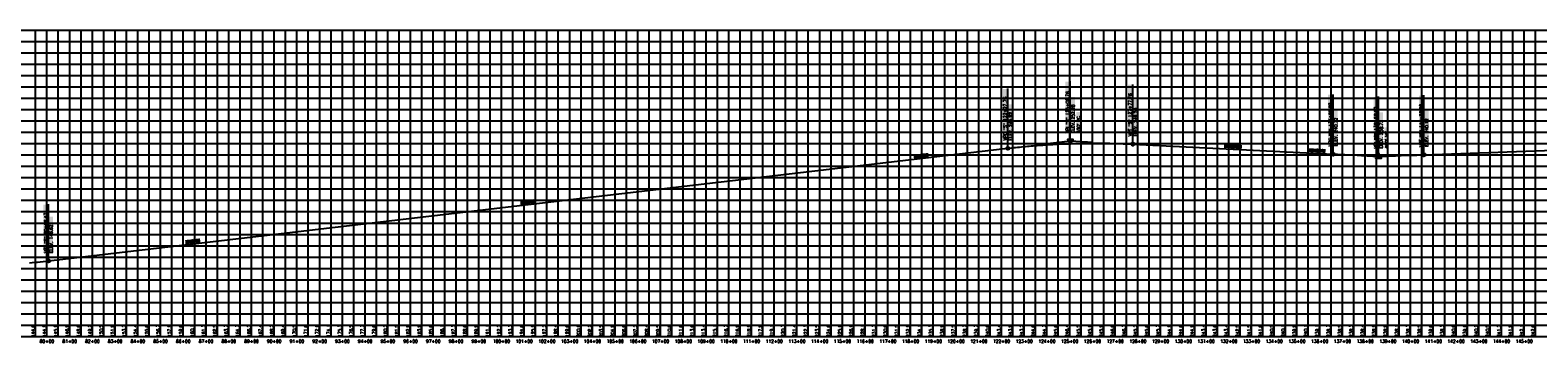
# Model space of a CAD drawing. Extents: x 114466 to 237039, y 16086 to 93345.
# Tile 6 of 81: x 145208 to 151842, y 25586 to 26965. Entities that reach past the tile are written whole.
import ezdxf
from ezdxf.enums import TextEntityAlignment as Align

# ---------------------------------------------------------------- set-up
doc = ezdxf.new("R2010")
doc.units = 0
doc.header["$LTSCALE"] = 50
doc.header["$MEASUREMENT"] = 0
doc.layers.get('0').update_dxf_attribs({"color": 1})
for name, color, linetype in [('STERL_SHIFT2-PBASE', 251, 'Continuous'), ('STERL_SHIFT2-PEGCT', 251, 'Continuous'), ('STERL_SHIFT2-PFGC', 6, 'Continuous'), ('sterl_shift2-PFGCT', 3, 'Continuous'), ('sterl_shift2-PFGCT-B', 3, 'Continuous'), ('STERL_SHIFT2-PGRID', 251, 'Continuous'), ('STERL_SHIFT2-PVGRID', 251, 'Continuous')]:
    doc.layers.add(name, color=color, linetype=linetype)
doc.styles.add('L140', font='ROMANSM.shx', dxfattribs={"height": 14})

# ---------------------------------------------------------------- blocks, each defined once
blk = doc.blocks.new('CRV_CIR')
at = {"color": 155, "const_width": 0.063, "flags": 128}
blk.add_lwpolyline([(-0.0315, 0, 1), (0.0315, 0, 1)], format="xyb", close=True, dxfattribs=at)
for radius in [0.07, 0.0187]:
    blk.add_circle((0, 0), radius)
blk = doc.blocks.new('crv_tri')
for points in [[(0.125, -0.072), (0, 0.144), (-0.125, -0.072)], [(-0.125, -0.072), (0.125, -0.072), (0, 0.144)]]:
    blk.add_hatch(color=155).paths.add_polyline_path(points)
for p, q in [((0, 0.144), (-0.125, -0.072)), ((0.125, -0.072), (0, 0.144)), ((-0.125, -0.072), (0.125, -0.072))]:
    blk.add_line(p, q)
at = {"flags": 128}
for points in [[(0, 0.144), (-0.125, -0.072), (0.125, -0.072)], [(-0.125, -0.072), (0.125, -0.072), (0, 0.144)]]:
    blk.add_lwpolyline(points, close=True, dxfattribs=at)
blk.add_circle((0, 0), 0.025)
blk.add_circle((0, 0), 0.025)
blk.add_circle((0, 0), 0.025)

msp = doc.modelspace()

# ---------------------------------------------------------------- linework, layer by layer
at = {"layer": 'STERL_SHIFT2-PBASE'}
for p, q in [((137615.98245, 25664.70566), (195633.78158, 25664.70566)), ((137615.98245, 25614.70566), (195633.78158, 25614.70566)), ((145231.57245, 25614.70566), (145231.57245, 25664.70566)), ((145281.57245, 25614.70566), (145281.57245, 25664.70566)), ((145331.57245, 25614.70566), (145331.57245, 25664.70566)), ((145381.57245, 25614.70566), (145381.57245, 25664.70566)), ((145431.57245, 25614.70566), (145431.57245, 25664.70566)), ((145481.57245, 25614.70566), (145481.57245, 25664.70566)), ((145531.57245, 25614.70566), (145531.57245, 25664.70566)), ((145581.57245, 25614.70566), (145581.57245, 25664.70566)), ((145631.57245, 25614.70566), (145631.57245, 25664.70566)), ((145681.57245, 25614.70566), (145681.57245, 25664.70566)), ((145731.57245, 25614.70566), (145731.57245, 25664.70566)), ((145781.57245, 25614.70566), (145781.57245, 25664.70566)), ((145831.57245, 25614.70566), (145831.57245, 25664.70566)), ((145881.57245, 25614.70566), (145881.57245, 25664.70566)), ((145931.57245, 25614.70566), (145931.57245, 25664.70566)), ((145981.57245, 25614.70566), (145981.57245, 25664.70566)), ((146031.57245, 25614.70566), (146031.57245, 25664.70566)), ((146081.57245, 25614.70566), (146081.57245, 25664.70566)), ((146131.57245, 25614.70566), (146131.57245, 25664.70566)), ((146181.57245, 25614.70566), (146181.57245, 25664.70566)), ((146231.57245, 25614.70566), (146231.57245, 25664.70566)), ((146281.57245, 25614.70566), (146281.57245, 25664.70566)), ((146331.57245, 25614.70566), (146331.57245, 25664.70566)), ((146381.57245, 25614.70566), (146381.57245, 25664.70566)), ((146431.57245, 25614.70566), (146431.57245, 25664.70566)), ((146481.57245, 25614.70566), (146481.57245, 25664.70566)), ((146531.57245, 25614.70566), (146531.57245, 25664.70566)), ((146581.57245, 25614.70566), (146581.57245, 25664.70566)), ((146631.57245, 25614.70566), (146631.57245, 25664.70566)), ((146681.57245, 25614.70566), (146681.57245, 25664.70566)), ((146731.57245, 25614.70566), (146731.57245, 25664.70566)), ((146781.57245, 25614.70566), (146781.57245, 25664.70566)), ((146831.57245, 25614.70566), (146831.57245, 25664.70566)), ((146881.57245, 25614.70566), (146881.57245, 25664.70566)), ((146931.57245, 25614.70566), (146931.57245, 25664.70566)), ((146981.57245, 25614.70566), (146981.57245, 25664.70566)), ((147031.57245, 25614.70566), (147031.57245, 25664.70566)), ((147081.57245, 25614.70566), (147081.57245, 25664.70566)), ((147131.57245, 25614.70566), (147131.57245, 25664.70566)), ((147181.57245, 25614.70566), (147181.57245, 25664.70566)), ((147231.57245, 25614.70566), (147231.57245, 25664.70566)), ((147281.57245, 25614.70566), (147281.57245, 25664.70566)), ((147331.57245, 25614.70566), (147331.57245, 25664.70566)), ((147381.57245, 25614.70566), (147381.57245, 25664.70566)), ((147431.57245, 25614.70566), (147431.57245, 25664.70566)), ((147481.57245, 25614.70566), (147481.57245, 25664.70566)), ((147531.57245, 25614.70566), (147531.57245, 25664.70566)), ((147581.57245, 25614.70566), (147581.57245, 25664.70566)), ((147631.57245, 25614.70566), (147631.57245, 25664.70566)), ((147681.57245, 25614.70566), (147681.57245, 25664.70566)), ((147731.57245, 25614.70566), (147731.57245, 25664.70566)), ((147781.57245, 25614.70566), (147781.57245, 25664.70566)), ((147831.57245, 25614.70566), (147831.57245, 25664.70566)), ((147881.57245, 25614.70566), (147881.57245, 25664.70566)), ((147931.57245, 25614.70566), (147931.57245, 25664.70566)), ((147981.57245, 25614.70566), (147981.57245, 25664.70566)), ((148031.57245, 25614.70566), (148031.57245, 25664.70566)), ((148081.57245, 25614.70566), (148081.57245, 25664.70566)), ((148131.57245, 25614.70566), (148131.57245, 25664.70566)), ((148181.57245, 25614.70566), (148181.57245, 25664.70566)), ((148231.57245, 25614.70566), (148231.57245, 25664.70566)), ((148281.57245, 25614.70566), (148281.57245, 25664.70566)), ((148331.57245, 25614.70566), (148331.57245, 25664.70566)), ((148381.57245, 25614.70566), (148381.57245, 25664.70566)), ((148431.57245, 25614.70566), (148431.57245, 25664.70566)), ((148481.57245, 25614.70566), (148481.57245, 25664.70566)), ((148531.57245, 25614.70566), (148531.57245, 25664.70566)), ((148581.57245, 25614.70566), (148581.57245, 25664.70566)), ((148631.57245, 25614.70566), (148631.57245, 25664.70566)), ((148681.57245, 25614.70566), (148681.57245, 25664.70566)), ((148731.57245, 25614.70566), (148731.57245, 25664.70566)), ((148781.57245, 25614.70566), (148781.57245, 25664.70566)), ((148831.57245, 25614.70566), (148831.57245, 25664.70566)), ((148881.57245, 25614.70566), (148881.57245, 25664.70566)), ((148931.57245, 25614.70566), (148931.57245, 25664.70566)), ((148981.57245, 25614.70566), (148981.57245, 25664.70566)), ((149031.57245, 25614.70566), (149031.57245, 25664.70566)), ((149081.57245, 25614.70566), (149081.57245, 25664.70566)), ((149131.57245, 25614.70566), (149131.57245, 25664.70566)), ((149181.57245, 25614.70566), (149181.57245, 25664.70566)), ((149231.57245, 25614.70566), (149231.57245, 25664.70566)), ((149281.57245, 25614.70566), (149281.57245, 25664.70566)), ((149331.57245, 25614.70566), (149331.57245, 25664.70566)), ((149381.57245, 25614.70566), (149381.57245, 25664.70566)), ((149431.57245, 25614.70566), (149431.57245, 25664.70566)), ((149481.57245, 25614.70566), (149481.57245, 25664.70566)), ((149531.57245, 25614.70566), (149531.57245, 25664.70566)), ((149581.57245, 25614.70566), (149581.57245, 25664.70566)), ((149631.57245, 25614.70566), (149631.57245, 25664.70566)), ((149681.57245, 25614.70566), (149681.57245, 25664.70566)), ((149731.57245, 25614.70566), (149731.57245, 25664.70566)), ((149781.57245, 25614.70566), (149781.57245, 25664.70566)), ((149831.57245, 25614.70566), (149831.57245, 25664.70566)), ((149881.57245, 25614.70566), (149881.57245, 25664.70566)), ((149931.57245, 25614.70566), (149931.57245, 25664.70566)), ((149981.57245, 25614.70566), (149981.57245, 25664.70566)), ((150031.57245, 25614.70566), (150031.57245, 25664.70566)), ((150081.57245, 25614.70566), (150081.57245, 25664.70566)), ((150131.57245, 25614.70566), (150131.57245, 25664.70566)), ((150181.57245, 25614.70566), (150181.57245, 25664.70566)), ((150231.57245, 25614.70566), (150231.57245, 25664.70566)), ((150281.57245, 25614.70566), (150281.57245, 25664.70566)), ((150331.57245, 25614.70566), (150331.57245, 25664.70566)), ((150381.57245, 25614.70566), (150381.57245, 25664.70566)), ((150431.57245, 25614.70566), (150431.57245, 25664.70566)), ((150481.57245, 25614.70566), (150481.57245, 25664.70566)), ((150531.57245, 25614.70566), (150531.57245, 25664.70566)), ((150581.57245, 25614.70566), (150581.57245, 25664.70566)), ((150631.57245, 25614.70566), (150631.57245, 25664.70566)), ((150681.57245, 25614.70566), (150681.57245, 25664.70566)), ((150731.57245, 25614.70566), (150731.57245, 25664.70566)), ((150781.57245, 25614.70566), (150781.57245, 25664.70566)), ((150831.57245, 25614.70566), (150831.57245, 25664.70566)), ((150881.57245, 25614.70566), (150881.57245, 25664.70566)), ((150931.57245, 25614.70566), (150931.57245, 25664.70566)), ((150981.57245, 25614.70566), (150981.57245, 25664.70566)), ((151031.57245, 25614.70566), (151031.57245, 25664.70566)), ((151081.57245, 25614.70566), (151081.57245, 25664.70566)), ((151131.57245, 25614.70566), (151131.57245, 25664.70566)), ((151181.57245, 25614.70566), (151181.57245, 25664.70566)), ((151231.57245, 25614.70566), (151231.57245, 25664.70566)), ((151281.57245, 25614.70566), (151281.57245, 25664.70566)), ((151331.57245, 25614.70566), (151331.57245, 25664.70566)), ((151381.57245, 25614.70566), (151381.57245, 25664.70566)), ((151431.57245, 25614.70566), (151431.57245, 25664.70566)), ((151481.57245, 25614.70566), (151481.57245, 25664.70566)), ((151531.57245, 25614.70566), (151531.57245, 25664.70566)), ((151581.57245, 25614.70566), (151581.57245, 25664.70566)), ((151631.57245, 25614.70566), (151631.57245, 25664.70566)), ((151681.57245, 25614.70566), (151681.57245, 25664.70566)), ((151731.57245, 25614.70566), (151731.57245, 25664.70566)), ((151781.57245, 25614.70566), (151781.57245, 25664.70566)), ((151831.57245, 25614.70566), (151831.57245, 25664.70566))]:
    msp.add_line(p, q, dxfattribs=at)
at = {"layer": 'STERL_SHIFT2-PFGC'}
for p, q in [((145288.04197, 25947.81493), (149509.33536, 26443.8169)), ((150059.33536, 26462.3794), (150940.39598, 26418.32637)), ((151340.39598, 26415.32637), (152457.19122, 26454.4142))]:
    msp.add_line(p, q, dxfattribs=at)
for points in [[(149509.33536, 26443.8169), (149517.92911, 26444.81542), (149526.52286, 26445.79145), (149535.11661, 26446.74498), (149543.71036, 26447.67603), (149552.30411, 26448.58458), (149560.89786, 26449.47065), (149569.49161, 26450.33422), (149578.08536, 26451.1753), (149586.67911, 26451.99389), (149595.27286, 26452.78998), (149603.86661, 26453.56359), (149612.46036, 26454.3147), (149621.05411, 26455.04332), (149629.64786, 26455.74946), (149638.24161, 26456.4331), (149646.83536, 26457.09424), (149655.42911, 26457.7329), (149664.02286, 26458.34906), (149672.61661, 26458.94274), (149681.21036, 26459.51392), (149689.80411, 26460.06261), (149698.39786, 26460.58881), (149706.99161, 26461.09252), (149715.58536, 26461.57374), (149724.17911, 26462.03246), (149732.77286, 26462.46869), (149741.36661, 26462.88244), (149749.96036, 26463.27369), (149758.55411, 26463.64245), (149767.14786, 26463.98871), (149775.74161, 26464.31249), (149784.33536, 26464.61377), (149792.92911, 26464.89257), (149801.52286, 26465.14887), (149810.11661, 26465.38268), (149818.71036, 26465.594), (149827.30411, 26465.78283), (149835.89786, 26465.94916), (149844.49161, 26466.09301), (149853.08536, 26466.21436), (149861.67911, 26466.31322), (149870.27286, 26466.38959), (149878.86661, 26466.44347), (149887.46036, 26466.47486), (149896.05411, 26466.48375), (149904.64786, 26466.47016), (149913.24161, 26466.43407), (149921.83536, 26466.37549), (149930.42911, 26466.29442), (149939.02286, 26466.19086), (149947.61661, 26466.06481), (149956.21036, 26465.91626), (149964.80411, 26465.74523), (149973.39786, 26465.5517), (149981.99161, 26465.33568), (149990.58536, 26465.09717), (149999.17911, 26464.83617), (150007.77286, 26464.55268), (150016.36661, 26464.24669), (150024.96036, 26463.91822), (150033.55411, 26463.56725), (150042.14786, 26463.19379), (150050.74161, 26462.79784), (150059.33536, 26462.3794)], [(150940.39598, 26418.32637), (150946.64598, 26418.01802), (150952.89598, 26417.71797), (150959.14598, 26417.42622), (150965.39598, 26417.14277), (150971.64598, 26416.86763), (150977.89598, 26416.60078), (150984.14598, 26416.34224), (150990.39598, 26416.09199), (150996.64598, 26415.85005), (151002.89598, 26415.61641), (151009.14598, 26415.39107), (151015.39598, 26415.17402), (151021.64598, 26414.96528), (151027.89598, 26414.76485), (151034.14598, 26414.57271), (151040.39598, 26414.38887), (151046.64598, 26414.21333), (151052.89598, 26414.0461), (151059.14598, 26413.88716), (151065.39598, 26413.73652), (151071.64598, 26413.59419), (151077.89598, 26413.46016), (151084.14598, 26413.33443), (151090.39598, 26413.21699), (151096.64598, 26413.10786), (151102.89598, 26413.00703), (151109.14598, 26412.9145), (151115.39598, 26412.83027), (151121.64598, 26412.75435), (151127.89598, 26412.68672), (151134.14598, 26412.62739), (151140.39598, 26412.57637), (151146.64598, 26412.53364), (151152.89598, 26412.49922), (151159.14598, 26412.4731), (151165.39598, 26412.45527), (151171.64598, 26412.44575), (151177.89598, 26412.44453), (151184.14598, 26412.45161), (151190.39598, 26412.46699), (151196.64598, 26412.49068), (151202.89598, 26412.52266), (151209.14598, 26412.56294), (151215.39598, 26412.61152), (151221.64598, 26412.66841), (151227.89598, 26412.7336), (151234.14598, 26412.80708), (151240.39598, 26412.88887), (151246.64598, 26412.97896), (151252.89598, 26413.07735), (151259.14598, 26413.18403), (151265.39598, 26413.29902), (151271.64598, 26413.42232), (151277.89598, 26413.55391), (151284.14598, 26413.6938), (151290.39598, 26413.84199), (151296.64598, 26413.99849), (151302.89598, 26414.16328), (151309.14598, 26414.33638), (151315.39598, 26414.51777), (151321.64598, 26414.70747), (151327.89598, 26414.90547), (151334.14598, 26415.11177), (151340.39598, 26415.32637)], [(145204.91697, 25939.30922), (145216.79197, 25940.36986), (145228.66697, 25941.48198), (145240.54197, 25942.64559), (145252.41697, 25943.86069), (145264.29197, 25945.12728), (145276.16697, 25946.44536), (145288.04197, 25947.81493)]]:
    msp.add_lwpolyline(points, dxfattribs=at)
at = {"layer": 'sterl_shift2-PFGCT'}
for p, q in [((149784.33536, 26476.1294), (149784.33536, 26739.29607)), ((149509.33536, 26443.8169), (149509.33536, 26706.98357)), ((150059.33536, 26462.3794), (150059.33536, 26725.54607)), ((150940.39598, 26418.32637), (150940.39598, 26681.49304)), ((151140.39598, 26408.32637), (151140.39598, 26671.49304)), ((151340.39598, 26415.32637), (151340.39598, 26678.49304)), ((145288.04197, 25947.81493), (145288.04197, 26197.64826))]:
    msp.add_line(p, q, dxfattribs=at)
at = {"layer": 'sterl_shift2-PFGCT', "color": 155}
for points in [[(149780.86869, 26511.59607), (149762.46869, 26511.59607), (149780.86869, 26737.3294), (149762.46869, 26737.3294)], [(149505.86869, 26479.28357), (149487.46869, 26479.28357), (149505.86869, 26705.0169), (149487.46869, 26705.0169)], [(149804.73536, 26511.7294), (149787.93536, 26511.7294), (149804.73536, 26670.5294), (149787.93536, 26670.5294)], [(150055.86869, 26497.84607), (150037.46869, 26497.84607), (150055.86869, 26723.5794), (150037.46869, 26723.5794)], [(150936.92931, 26453.79304), (150918.52931, 26453.79304), (150936.92931, 26679.52637), (150918.52931, 26679.52637)], [(151136.92931, 26443.79304), (151118.52931, 26443.79304), (151136.92931, 26669.52637), (151118.52931, 26669.52637)], [(151336.92931, 26450.79304), (151318.52931, 26450.79304), (151336.92931, 26676.52637), (151318.52931, 26676.52637)], [(149529.73536, 26479.4169), (149512.93536, 26479.4169), (149529.73536, 26638.2169), (149512.93536, 26638.2169)], [(149828.86869, 26511.59607), (149810.46869, 26511.59607), (149828.86869, 26603.99607), (149810.46869, 26603.99607)], [(150079.73536, 26497.9794), (150062.93536, 26497.9794), (150079.73536, 26656.7794), (150062.93536, 26656.7794)], [(150960.79598, 26453.92637), (150943.99598, 26453.92637), (150960.79598, 26612.72637), (150943.99598, 26612.72637)], [(151160.79598, 26443.92637), (151143.99598, 26443.92637), (151160.79598, 26602.72637), (151143.99598, 26602.72637)], [(151360.79598, 26450.92637), (151343.99598, 26450.92637), (151360.79598, 26609.72637), (151343.99598, 26609.72637)], [(151184.92931, 26443.79304), (151166.52931, 26443.79304), (151184.92931, 26536.19304), (151166.52931, 26536.19304)], [(149096.03925, 26398.88026), (149094.07918, 26415.56553), (149161.72094, 26406.59608), (149159.76087, 26423.28135)], [(150460.36173, 26445.93554), (150461.20193, 26462.71452), (150539.72895, 26441.96126), (150540.56915, 26458.74024)], [(150827.51286, 26427.57798), (150828.35306, 26444.35696), (150906.88008, 26423.6037), (150907.72028, 26440.38268)], [(147365.42767, 26195.5334), (147363.46761, 26212.21867), (147431.10936, 26203.24922), (147429.14929, 26219.93449)], [(145284.5753, 25983.28159), (145266.1753, 25983.28159), (145284.5753, 26195.68159), (145266.1753, 26195.68159)], [(145308.44197, 25983.41493), (145291.64197, 25983.41493), (145308.44197, 26142.21493), (145291.64197, 26142.21493)], [(145891.18082, 26022.30939), (145889.22075, 26038.99466), (145956.86251, 26030.02522), (145954.90244, 26046.71049)], [(145891.18082, 26022.30939), (145889.22075, 26038.99466), (145956.86251, 26030.02522), (145954.90244, 26046.71049)]]:
    msp.add_solid(points, dxfattribs=at)
at = {"layer": 'sterl_shift2-PFGCT-B'}
for p, q in [((149685.01861, 26464.45968), (149784.33536, 26476.1294)), ((149784.33536, 26476.1294), (149884.2106, 26471.13564)), ((151065.48955, 26412.07169), (151140.39598, 26408.32637)), ((151140.39598, 26408.32637), (151215.35008, 26410.94976))]:
    msp.add_line(p, q, dxfattribs=at)
at = {"layer": 'STERL_SHIFT2-PGRID'}
for p, q in [((137615.98245, 26964.70566), (195633.78158, 26964.70566)), ((145231.57245, 25664.70566), (145231.57245, 26964.70566)), ((145281.57245, 25664.70566), (145281.57245, 26964.70566)), ((145331.57245, 25664.70566), (145331.57245, 26964.70566)), ((145381.57245, 25664.70566), (145381.57245, 26964.70566)), ((145431.57245, 25664.70566), (145431.57245, 26964.70566)), ((145481.57245, 25664.70566), (145481.57245, 26964.70566)), ((145531.57245, 25664.70566), (145531.57245, 26964.70566)), ((145581.57245, 25664.70566), (145581.57245, 26964.70566)), ((145631.57245, 25664.70566), (145631.57245, 26964.70566)), ((145681.57245, 25664.70566), (145681.57245, 26964.70566)), ((145731.57245, 25664.70566), (145731.57245, 26964.70566)), ((145781.57245, 25664.70566), (145781.57245, 26964.70566)), ((145831.57245, 25664.70566), (145831.57245, 26964.70566)), ((145881.57245, 25664.70566), (145881.57245, 26964.70566)), ((145931.57245, 25664.70566), (145931.57245, 26964.70566)), ((145981.57245, 25664.70566), (145981.57245, 26964.70566)), ((146031.57245, 25664.70566), (146031.57245, 26964.70566)), ((146081.57245, 25664.70566), (146081.57245, 26964.70566)), ((146131.57245, 25664.70566), (146131.57245, 26964.70566)), ((146181.57245, 25664.70566), (146181.57245, 26964.70566)), ((146231.57245, 25664.70566), (146231.57245, 26964.70566)), ((146281.57245, 25664.70566), (146281.57245, 26964.70566)), ((146331.57245, 25664.70566), (146331.57245, 26964.70566)), ((146381.57245, 25664.70566), (146381.57245, 26964.70566)), ((146431.57245, 25664.70566), (146431.57245, 26964.70566)), ((146481.57245, 25664.70566), (146481.57245, 26964.70566)), ((146531.57245, 25664.70566), (146531.57245, 26964.70566)), ((146581.57245, 25664.70566), (146581.57245, 26964.70566)), ((146631.57245, 25664.70566), (146631.57245, 26964.70566)), ((146681.57245, 25664.70566), (146681.57245, 26964.70566)), ((146731.57245, 25664.70566), (146731.57245, 26964.70566)), ((146781.57245, 25664.70566), (146781.57245, 26964.70566)), ((146831.57245, 25664.70566), (146831.57245, 26964.70566)), ((146881.57245, 25664.70566), (146881.57245, 26964.70566)), ((146931.57245, 25664.70566), (146931.57245, 26964.70566)), ((146981.57245, 25664.70566), (146981.57245, 26964.70566)), ((147031.57245, 25664.70566), (147031.57245, 26964.70566)), ((147081.57245, 25664.70566), (147081.57245, 26964.70566)), ((147131.57245, 25664.70566), (147131.57245, 26964.70566)), ((147181.57245, 25664.70566), (147181.57245, 26964.70566)), ((147231.57245, 25664.70566), (147231.57245, 26964.70566)), ((147281.57245, 25664.70566), (147281.57245, 26964.70566)), ((147331.57245, 25664.70566), (147331.57245, 26964.70566)), ((147381.57245, 25664.70566), (147381.57245, 26964.70566)), ((147431.57245, 25664.70566), (147431.57245, 26964.70566)), ((147481.57245, 25664.70566), (147481.57245, 26964.70566)), ((147531.57245, 25664.70566), (147531.57245, 26964.70566)), ((147581.57245, 25664.70566), (147581.57245, 26964.70566)), ((147631.57245, 25664.70566), (147631.57245, 26964.70566)), ((147681.57245, 25664.70566), (147681.57245, 26964.70566)), ((147731.57245, 25664.70566), (147731.57245, 26964.70566)), ((147781.57245, 25664.70566), (147781.57245, 26964.70566)), ((147831.57245, 25664.70566), (147831.57245, 26964.70566)), ((147881.57245, 25664.70566), (147881.57245, 26964.70566)), ((147931.57245, 25664.70566), (147931.57245, 26964.70566)), ((147981.57245, 25664.70566), (147981.57245, 26964.70566)), ((148031.57245, 25664.70566), (148031.57245, 26964.70566)), ((148081.57245, 25664.70566), (148081.57245, 26964.70566)), ((148131.57245, 25664.70566), (148131.57245, 26964.70566)), ((148181.57245, 25664.70566), (148181.57245, 26964.70566)), ((148231.57245, 25664.70566), (148231.57245, 26964.70566)), ((148281.57245, 25664.70566), (148281.57245, 26964.70566)), ((148331.57245, 25664.70566), (148331.57245, 26964.70566)), ((148381.57245, 25664.70566), (148381.57245, 26964.70566)), ((148431.57245, 25664.70566), (148431.57245, 26964.70566)), ((148481.57245, 25664.70566), (148481.57245, 26964.70566)), ((148531.57245, 25664.70566), (148531.57245, 26964.70566)), ((148581.57245, 25664.70566), (148581.57245, 26964.70566)), ((148631.57245, 25664.70566), (148631.57245, 26964.70566)), ((148681.57245, 25664.70566), (148681.57245, 26964.70566)), ((148731.57245, 25664.70566), (148731.57245, 26964.70566)), ((148781.57245, 25664.70566), (148781.57245, 26964.70566)), ((148831.57245, 25664.70566), (148831.57245, 26964.70566)), ((148881.57245, 25664.70566), (148881.57245, 26964.70566)), ((148931.57245, 25664.70566), (148931.57245, 26964.70566)), ((148981.57245, 25664.70566), (148981.57245, 26964.70566)), ((149031.57245, 25664.70566), (149031.57245, 26964.70566)), ((149081.57245, 25664.70566), (149081.57245, 26964.70566)), ((149131.57245, 25664.70566), (149131.57245, 26964.70566)), ((149181.57245, 25664.70566), (149181.57245, 26964.70566)), ((149231.57245, 25664.70566), (149231.57245, 26964.70566)), ((149281.57245, 25664.70566), (149281.57245, 26964.70566)), ((149331.57245, 25664.70566), (149331.57245, 26964.70566)), ((149381.57245, 25664.70566), (149381.57245, 26964.70566)), ((149431.57245, 25664.70566), (149431.57245, 26964.70566)), ((149481.57245, 25664.70566), (149481.57245, 26964.70566)), ((149531.57245, 25664.70566), (149531.57245, 26964.70566)), ((149581.57245, 25664.70566), (149581.57245, 26964.70566)), ((149631.57245, 25664.70566), (149631.57245, 26964.70566)), ((149681.57245, 25664.70566), (149681.57245, 26964.70566)), ((149731.57245, 25664.70566), (149731.57245, 26964.70566)), ((149781.57245, 25664.70566), (149781.57245, 26964.70566)), ((149831.57245, 25664.70566), (149831.57245, 26964.70566)), ((149881.57245, 25664.70566), (149881.57245, 26964.70566)), ((149931.57245, 25664.70566), (149931.57245, 26964.70566)), ((149981.57245, 25664.70566), (149981.57245, 26964.70566)), ((150031.57245, 25664.70566), (150031.57245, 26964.70566)), ((150081.57245, 25664.70566), (150081.57245, 26964.70566)), ((150131.57245, 25664.70566), (150131.57245, 26964.70566)), ((150181.57245, 25664.70566), (150181.57245, 26964.70566)), ((150231.57245, 25664.70566), (150231.57245, 26964.70566)), ((150281.57245, 25664.70566), (150281.57245, 26964.70566)), ((150331.57245, 25664.70566), (150331.57245, 26964.70566)), ((150381.57245, 25664.70566), (150381.57245, 26964.70566)), ((150431.57245, 25664.70566), (150431.57245, 26964.70566)), ((150481.57245, 25664.70566), (150481.57245, 26964.70566)), ((150531.57245, 25664.70566), (150531.57245, 26964.70566)), ((150581.57245, 25664.70566), (150581.57245, 26964.70566)), ((150631.57245, 25664.70566), (150631.57245, 26964.70566)), ((150681.57245, 25664.70566), (150681.57245, 26964.70566)), ((150731.57245, 25664.70566), (150731.57245, 26964.70566)), ((150781.57245, 25664.70566), (150781.57245, 26964.70566)), ((150831.57245, 25664.70566), (150831.57245, 26964.70566)), ((150881.57245, 25664.70566), (150881.57245, 26964.70566)), ((150931.57245, 25664.70566), (150931.57245, 26964.70566)), ((150981.57245, 25664.70566), (150981.57245, 26964.70566)), ((151031.57245, 25664.70566), (151031.57245, 26964.70566)), ((151081.57245, 25664.70566), (151081.57245, 26964.70566)), ((151131.57245, 25664.70566), (151131.57245, 26964.70566)), ((151181.57245, 25664.70566), (151181.57245, 26964.70566)), ((151231.57245, 25664.70566), (151231.57245, 26964.70566)), ((151281.57245, 25664.70566), (151281.57245, 26964.70566)), ((151331.57245, 25664.70566), (151331.57245, 26964.70566)), ((151381.57245, 25664.70566), (151381.57245, 26964.70566)), ((151431.57245, 25664.70566), (151431.57245, 26964.70566)), ((151481.57245, 25664.70566), (151481.57245, 26964.70566)), ((151531.57245, 25664.70566), (151531.57245, 26964.70566)), ((151581.57245, 25664.70566), (151581.57245, 26964.70566)), ((151631.57245, 25664.70566), (151631.57245, 26964.70566)), ((151681.57245, 25664.70566), (151681.57245, 26964.70566)), ((151731.57245, 25664.70566), (151731.57245, 26964.70566)), ((151781.57245, 25664.70566), (151781.57245, 26964.70566)), ((151831.57245, 25664.70566), (151831.57245, 26964.70566)), ((137615.98245, 26914.70566), (195633.78158, 26914.70566)), ((137615.98245, 26864.70566), (195633.78158, 26864.70566)), ((137615.98245, 26814.70566), (195633.78158, 26814.70566)), ((137615.98245, 26764.70566), (195633.78158, 26764.70566)), ((137615.98245, 26714.70566), (195633.78158, 26714.70566)), ((137615.98245, 26664.70566), (195633.78158, 26664.70566)), ((137615.98245, 26614.70566), (195633.78158, 26614.70566)), ((137615.98245, 26564.70566), (195633.78158, 26564.70566)), ((137615.98245, 26514.70566), (195633.78158, 26514.70566)), ((137615.98245, 26464.70566), (195633.78158, 26464.70566)), ((137615.98245, 26414.70566), (195633.78158, 26414.70566)), ((137615.98245, 26364.70566), (195633.78158, 26364.70566)), ((137615.98245, 26314.70566), (195633.78158, 26314.70566)), ((137615.98245, 26264.70566), (195633.78158, 26264.70566)), ((137615.98245, 26214.70566), (195633.78158, 26214.70566)), ((137615.98245, 26164.70566), (195633.78158, 26164.70566)), ((137615.98245, 26114.70566), (195633.78158, 26114.70566)), ((137615.98245, 26064.70566), (195633.78158, 26064.70566)), ((137615.98245, 26014.70566), (195633.78158, 26014.70566)), ((137615.98245, 25964.70566), (195633.78158, 25964.70566)), ((137615.98245, 25914.70566), (195633.78158, 25914.70566)), ((137615.98245, 25864.70566), (195633.78158, 25864.70566)), ((137615.98245, 25814.70566), (195633.78158, 25814.70566)), ((137615.98245, 25764.70566), (195633.78158, 25764.70566)), ((137615.98245, 25714.70566), (195633.78158, 25714.70566))]:
    msp.add_line(p, q, dxfattribs=at)
at = {"layer": 'STERL_SHIFT2-PVGRID'}
for p, q in [((149231.57245, 25664.70566), (149231.57245, 26408.81554)), ((149331.57245, 25664.70566), (149331.57245, 26408.37091)), ((149381.57245, 25664.70566), (149381.57245, 26413.38723)), ((149431.57245, 25664.70566), (149431.57245, 26417.6427)), ((149481.57245, 25664.70566), (149481.57245, 26431.83613)), ((149531.57245, 25664.70566), (149531.57245, 26433.56812)), ((149581.57245, 25664.70566), (149581.57245, 26430.60569)), ((149631.57245, 25664.70566), (149631.57245, 26434.86539)), ((149681.57245, 25664.70566), (149681.57245, 26438.186)), ((149731.57245, 25664.70566), (149731.57245, 26439.51466)), ((149781.57245, 25664.70566), (149781.57245, 26446.88706)), ((149831.57245, 25664.70566), (149831.57245, 26442.10102)), ((149881.57245, 25664.70566), (149881.57245, 26444.38494)), ((149931.57245, 25664.70566), (149931.57245, 26443.59171)), ((149981.57245, 25664.70566), (149981.57245, 26447.71077)), ((150031.57245, 25664.70566), (150031.57245, 26446.44188)), ((150081.57245, 25664.70566), (150081.57245, 26440.79612)), ((150131.57245, 25664.70566), (150131.57245, 26439.61023)), ((150181.57245, 25664.70566), (150181.57245, 26443.23926)), ((150231.57245, 25664.70566), (150231.57245, 26439.13957)), ((150281.57245, 25664.70566), (150281.57245, 26434.66022)), ((150331.57245, 25664.70566), (150331.57245, 26438.59739)), ((150381.57245, 25664.70566), (150381.57245, 26431.64637)), ((150431.57245, 25664.70566), (150431.57245, 26429.56333)), ((150481.57245, 25664.70566), (150481.57245, 26431.73469)), ((150531.57245, 25664.70566), (150531.57245, 26427.38821)), ((150581.57245, 25664.70566), (150581.57245, 26422.01778)), ((150631.57245, 25664.70566), (150631.57245, 26419.78102)), ((150681.57245, 25664.70566), (150681.57245, 26417.22215)), ((150731.57245, 25664.70566), (150731.57245, 26414.9788)), ((150781.57245, 25664.70566), (150781.57245, 26413.50299)), ((150831.57245, 25664.70566), (150831.57245, 26415.35852)), ((150881.57245, 25664.70566), (150881.57245, 26410.01098)), ((150931.57245, 25664.70566), (150931.57245, 26408.29427)), ((150981.57245, 25664.70566), (150981.57245, 26407.25928)), ((151031.57245, 25664.70566), (151031.57245, 26406.3685)), ((151081.57245, 25664.70566), (151081.57245, 26406.52355)), ((151131.57245, 25664.70566), (151131.57245, 26409.24626)), ((151181.57245, 25664.70566), (151181.57245, 26408.78474)), ((151231.57245, 25664.70566), (151231.57245, 26405.26984)), ((151281.57245, 25664.70566), (151281.57245, 26406.08495)), ((151331.57245, 25664.70566), (151331.57245, 26407.32055)), ((151381.57245, 25664.70566), (151381.57245, 26409.49909)), ((151431.57245, 25664.70566), (151431.57245, 26406.40623)), ((151481.57245, 25664.70566), (151481.57245, 26414.53064)), ((151531.57245, 25664.70566), (151531.57245, 26414.0416)), ((151581.57245, 25664.70566), (151581.57245, 26415.8129)), ((151631.57245, 25664.70566), (151631.57245, 26417.1776)), ((151681.57245, 25664.70566), (151681.57245, 26420.78202)), ((151731.57245, 25664.70566), (151731.57245, 26423.49958)), ((151781.57245, 25664.70566), (151781.57245, 26425.39948)), ((151831.57245, 25664.70566), (151831.57245, 26427.47502)), ((148731.57245, 25664.70566), (148731.57245, 26337.90802)), ((148781.57245, 25664.70566), (148781.57245, 26344.12089)), ((148831.57245, 25664.70566), (148831.57245, 26349.429)), ((148881.57245, 25664.70566), (148881.57245, 26354.97814)), ((148931.57245, 25664.70566), (148931.57245, 26371.13451)), ((148981.57245, 25664.70566), (148981.57245, 26367.91374)), ((149031.57245, 25664.70566), (149031.57245, 26372.34218)), ((149081.57245, 25664.70566), (149081.57245, 26378.97886)), ((149131.57245, 25664.70566), (149131.57245, 26385.1743)), ((149181.57245, 25664.70566), (149181.57245, 26391.15596)), ((149281.57245, 25664.70566), (149281.57245, 26402.43928)), ((148081.57245, 25664.70566), (148081.57245, 26272.90026)), ((148131.57245, 25664.70566), (148131.57245, 26279.52674)), ((148181.57245, 25664.70566), (148181.57245, 26281.62445)), ((148231.57245, 25664.70566), (148231.57245, 26290.05222)), ((148281.57245, 25664.70566), (148281.57245, 26298.30082)), ((148331.57245, 25664.70566), (148331.57245, 26298.76149)), ((148381.57245, 25664.70566), (148381.57245, 26309.0326)), ((148431.57245, 25664.70566), (148431.57245, 26303.91636)), ((148481.57245, 25664.70566), (148481.57245, 26310.39339)), ((148531.57245, 25664.70566), (148531.57245, 26316.17157)), ((148581.57245, 25664.70566), (148581.57245, 26321.59784)), ((148631.57245, 25664.70566), (148631.57245, 26326.29759)), ((148681.57245, 25664.70566), (148681.57245, 26332.01174)), ((147531.57245, 25664.70566), (147531.57245, 26206.7267)), ((147581.57245, 25664.70566), (147581.57245, 26212.86856)), ((147631.57245, 25664.70566), (147631.57245, 26219.20044)), ((147681.57245, 25664.70566), (147681.57245, 26225.47842)), ((147731.57245, 25664.70566), (147731.57245, 26231.97061)), ((147781.57245, 25664.70566), (147781.57245, 26238.48161)), ((147831.57245, 25664.70566), (147831.57245, 26244.4937)), ((147881.57245, 25664.70566), (147881.57245, 26250.74017)), ((147931.57245, 25664.70566), (147931.57245, 26256.56039)), ((147981.57245, 25664.70566), (147981.57245, 26262.23519)), ((148031.57245, 25664.70566), (148031.57245, 26267.45823)), ((146981.57245, 25664.70566), (146981.57245, 26139.53969)), ((147031.57245, 25664.70566), (147031.57245, 26145.14657)), ((147081.57245, 25664.70566), (147081.57245, 26151.18651)), ((147131.57245, 25664.70566), (147131.57245, 26157.46122)), ((147181.57245, 25664.70566), (147181.57245, 26163.84509)), ((147231.57245, 25664.70566), (147231.57245, 26169.9948)), ((147281.57245, 25664.70566), (147281.57245, 26175.59117)), ((147331.57245, 25664.70566), (147331.57245, 26181.3168)), ((147381.57245, 25664.70566), (147381.57245, 26187.5855)), ((147431.57245, 25664.70566), (147431.57245, 26194.23563)), ((147481.57245, 25664.70566), (147481.57245, 26200.4659)), ((146431.57245, 25664.70566), (146431.57245, 26072.87065)), ((146481.57245, 25664.70566), (146481.57245, 26079.14806)), ((146531.57245, 25664.70566), (146531.57245, 26085.06142)), ((146581.57245, 25664.70566), (146581.57245, 26091.10686)), ((146631.57245, 25664.70566), (146631.57245, 26097.05231)), ((146681.57245, 25664.70566), (146681.57245, 26103.36037)), ((146731.57245, 25664.70566), (146731.57245, 26109.53175)), ((146781.57245, 25664.70566), (146781.57245, 26115.82049)), ((146831.57245, 25664.70566), (146831.57245, 26122.41631)), ((146881.57245, 25664.70566), (146881.57245, 26128.62907)), ((146931.57245, 25664.70566), (146931.57245, 26133.92842)), ((145881.57245, 25664.70566), (145881.57245, 26009.67699)), ((145931.57245, 25664.70566), (145931.57245, 26015.44746)), ((145981.57245, 25664.70566), (145981.57245, 26021.3949)), ((146031.57245, 25664.70566), (146031.57245, 26027.1805)), ((146081.57245, 25664.70566), (146081.57245, 26033.05472)), ((146131.57245, 25664.70566), (146131.57245, 26037.98099)), ((146181.57245, 25664.70566), (146181.57245, 26045.68973)), ((146231.57245, 25664.70566), (146231.57245, 26051.51346)), ((146281.57245, 25664.70566), (146281.57245, 26055.56798)), ((146331.57245, 25664.70566), (146331.57245, 26061.65925)), ((146381.57245, 25664.70566), (146381.57245, 26067.4265)), ((145281.57245, 25664.70566), (145281.57245, 25939.28469)), ((145331.57245, 25664.70566), (145331.57245, 25944.06903)), ((145381.57245, 25664.70566), (145381.57245, 25948.79356)), ((145431.57245, 25664.70566), (145431.57245, 25954.64374)), ((145481.57245, 25664.70566), (145481.57245, 25960.92736)), ((145531.57245, 25664.70566), (145531.57245, 25967.13184)), ((145581.57245, 25664.70566), (145581.57245, 25973.69295)), ((145631.57245, 25664.70566), (145631.57245, 25980.46503)), ((145681.57245, 25664.70566), (145681.57245, 25986.88119)), ((145731.57245, 25664.70566), (145731.57245, 25992.7519)), ((145781.57245, 25664.70566), (145781.57245, 25998.37724)), ((145831.57245, 25664.70566), (145831.57245, 26004.03766)), ((145231.57245, 25664.70566), (145231.57245, 25934.53802))]:
    msp.add_line(p, q, dxfattribs=at)

# ---------------------------------------------------------------- block references
at = {"layer": 'sterl_shift2-PFGCT-B', "xscale": 100, "yscale": 100, "zscale": 100, "rotation": 180}
msp.add_blockref('crv_tri', (149784.33536, 26476.1294), dxfattribs=at)
at = {"layer": 'sterl_shift2-PFGCT-B', "xscale": 100, "yscale": 100, "zscale": 100}
for name, p in [('CRV_CIR', (150059.33536, 26462.3794)), ('CRV_CIR', (149509.33536, 26443.8169)), ('CRV_CIR', (150940.39598, 26418.32637)), ('crv_tri', (151140.39598, 26408.32637)), ('CRV_CIR', (151340.39598, 26415.32637)), ('CRV_CIR', (145288.04197, 25947.81493))]:
    msp.add_blockref(name, p, dxfattribs=at)

# ---------------------------------------------------------------- texts
at = {"layer": 'STERL_SHIFT2-PEGCT', "style": 'L140'}
for s, p in [('144.0', (145231.57245, 25639.70566)), ('144.9', (145281.57245, 25639.70566)), ('145.9', (145331.57245, 25639.70566)), ('146.8', (145381.57245, 25639.70566)), ('148.0', (145431.57245, 25639.70566)), ('149.2', (145481.57245, 25639.70566)), ('150.5', (145531.57245, 25639.70566)), ('151.8', (145581.57245, 25639.70566)), ('153.2', (145631.57245, 25639.70566)), ('154.4', (145681.57245, 25639.70566)), ('155.6', (145731.57245, 25639.70566)), ('156.7', (145781.57245, 25639.70566)), ('157.9', (145831.57245, 25639.70566)), ('159.0', (145881.57245, 25639.70566)), ('160.1', (145931.57245, 25639.70566)), ('161.3', (145981.57245, 25639.70566)), ('162.5', (146031.57245, 25639.70566)), ('163.7', (146081.57245, 25639.70566)), ('164.7', (146131.57245, 25639.70566)), ('166.2', (146181.57245, 25639.70566)), ('167.4', (146231.57245, 25639.70566)), ('168.2', (146281.57245, 25639.70566)), ('169.4', (146331.57245, 25639.70566)), ('170.5', (146381.57245, 25639.70566)), ('171.6', (146431.57245, 25639.70566)), ('172.9', (146481.57245, 25639.70566)), ('174.1', (146531.57245, 25639.70566)), ('175.3', (146581.57245, 25639.70566)), ('176.5', (146631.57245, 25639.70566)), ('177.7', (146681.57245, 25639.70566)), ('179.0', (146731.57245, 25639.70566)), ('180.2', (146781.57245, 25639.70566)), ('181.5', (146831.57245, 25639.70566)), ('182.8', (146881.57245, 25639.70566)), ('183.8', (146931.57245, 25639.70566)), ('185.0', (146981.57245, 25639.70566)), ('186.1', (147031.57245, 25639.70566)), ('187.3', (147081.57245, 25639.70566)), ('188.6', (147131.57245, 25639.70566)), ('189.8', (147181.57245, 25639.70566)), ('191.1', (147231.57245, 25639.70566)), ('192.2', (147281.57245, 25639.70566)), ('193.3', (147331.57245, 25639.70566)), ('194.6', (147381.57245, 25639.70566)), ('195.9', (147431.57245, 25639.70566)), ('197.2', (147481.57245, 25639.70566)), ('198.4', (147531.57245, 25639.70566)), ('199.6', (147581.57245, 25639.70566)), ('200.9', (147631.57245, 25639.70566)), ('202.2', (147681.57245, 25639.70566)), ('203.5', (147731.57245, 25639.70566)), ('204.8', (147781.57245, 25639.70566)), ('206.0', (147831.57245, 25639.70566)), ('207.2', (147881.57245, 25639.70566)), ('208.4', (147931.57245, 25639.70566)), ('209.5', (147981.57245, 25639.70566)), ('210.6', (148031.57245, 25639.70566)), ('211.6', (148081.57245, 25639.70566)), ('213.0', (148131.57245, 25639.70566)), ('213.4', (148181.57245, 25639.70566)), ('215.1', (148231.57245, 25639.70566)), ('216.7', (148281.57245, 25639.70566)), ('216.8', (148331.57245, 25639.70566)), ('218.9', (148381.57245, 25639.70566)), ('217.8', (148431.57245, 25639.70566)), ('219.1', (148481.57245, 25639.70566)), ('220.3', (148531.57245, 25639.70566)), ('221.4', (148581.57245, 25639.70566)), ('222.3', (148631.57245, 25639.70566)), ('223.5', (148681.57245, 25639.70566)), ('224.6', (148731.57245, 25639.70566)), ('225.9', (148781.57245, 25639.70566)), ('226.9', (148831.57245, 25639.70566)), ('228.1', (148881.57245, 25639.70566)), ('231.3', (148931.57245, 25639.70566)), ('230.6', (148981.57245, 25639.70566)), ('231.5', (149031.57245, 25639.70566)), ('232.9', (149081.57245, 25639.70566)), ('234.1', (149131.57245, 25639.70566)), ('235.3', (149181.57245, 25639.70566)), ('238.8', (149231.57245, 25639.70566)), ('237.5', (149281.57245, 25639.70566)), ('238.7', (149331.57245, 25639.70566)), ('239.7', (149381.57245, 25639.70566)), ('240.6', (149431.57245, 25639.70566)), ('243.4', (149481.57245, 25639.70566)), ('243.8', (149531.57245, 25639.70566)), ('243.2', (149581.57245, 25639.70566)), ('244.0', (149631.57245, 25639.70566)), ('244.7', (149681.57245, 25639.70566)), ('245.0', (149731.57245, 25639.70566)), ('246.4', (149781.57245, 25639.70566)), ('245.5', (149831.57245, 25639.70566)), ('245.9', (149881.57245, 25639.70566)), ('245.8', (149931.57245, 25639.70566)), ('246.6', (149981.57245, 25639.70566)), ('246.3', (150031.57245, 25639.70566)), ('245.2', (150081.57245, 25639.70566)), ('245.0', (150131.57245, 25639.70566)), ('245.7', (150181.57245, 25639.70566)), ('244.9', (150231.57245, 25639.70566)), ('244.0', (150281.57245, 25639.70566)), ('244.8', (150331.57245, 25639.70566)), ('243.4', (150381.57245, 25639.70566)), ('243.0', (150431.57245, 25639.70566)), ('243.4', (150481.57245, 25639.70566)), ('242.5', (150531.57245, 25639.70566)), ('241.5', (150581.57245, 25639.70566)), ('241.0', (150631.57245, 25639.70566)), ('240.5', (150681.57245, 25639.70566)), ('240.1', (150731.57245, 25639.70566)), ('239.8', (150781.57245, 25639.70566)), ('240.1', (150831.57245, 25639.70566)), ('239.1', (150881.57245, 25639.70566)), ('238.7', (150931.57245, 25639.70566)), ('238.5', (150981.57245, 25639.70566)), ('238.3', (151031.57245, 25639.70566)), ('238.4', (151081.57245, 25639.70566)), ('238.9', (151131.57245, 25639.70566)), ('238.8', (151181.57245, 25639.70566)), ('238.1', (151231.57245, 25639.70566)), ('238.3', (151281.57245, 25639.70566)), ('238.5', (151331.57245, 25639.70566)), ('239.0', (151381.57245, 25639.70566)), ('238.3', (151431.57245, 25639.70566)), ('240.0', (151481.57245, 25639.70566)), ('239.9', (151531.57245, 25639.70566)), ('240.2', (151581.57245, 25639.70566)), ('240.5', (151631.57245, 25639.70566)), ('241.2', (151681.57245, 25639.70566)), ('241.8', (151731.57245, 25639.70566)), ('242.1', (151781.57245, 25639.70566)), ('242.6', (151831.57245, 25639.70566))]:
    msp.add_text(s, height=14, rotation=90, dxfattribs=at).set_placement(p, align=Align.BOTTOM_CENTER)
for s, p in [('80+00', (145281.57245, 25593.70566)), ('81+00', (145381.57245, 25593.70566)), ('82+00', (145481.57245, 25593.70566)), ('83+00', (145581.57245, 25593.70566)), ('84+00', (145681.57245, 25593.70566)), ('85+00', (145781.57245, 25593.70566)), ('86+00', (145881.57245, 25593.70566)), ('87+00', (145981.57245, 25593.70566)), ('88+00', (146081.57245, 25593.70566)), ('89+00', (146181.57245, 25593.70566)), ('90+00', (146281.57245, 25593.70566)), ('91+00', (146381.57245, 25593.70566)), ('92+00', (146481.57245, 25593.70566)), ('93+00', (146581.57245, 25593.70566)), ('94+00', (146681.57245, 25593.70566)), ('95+00', (146781.57245, 25593.70566)), ('96+00', (146881.57245, 25593.70566)), ('97+00', (146981.57245, 25593.70566)), ('98+00', (147081.57245, 25593.70566)), ('99+00', (147181.57245, 25593.70566)), ('100+00', (147281.57245, 25593.70566)), ('101+00', (147381.57245, 25593.70566)), ('102+00', (147481.57245, 25593.70566)), ('103+00', (147581.57245, 25593.70566)), ('104+00', (147681.57245, 25593.70566)), ('105+00', (147781.57245, 25593.70566)), ('106+00', (147881.57245, 25593.70566)), ('107+00', (147981.57245, 25593.70566)), ('108+00', (148081.57245, 25593.70566)), ('109+00', (148181.57245, 25593.70566)), ('110+00', (148281.57245, 25593.70566)), ('111+00', (148381.57245, 25593.70566)), ('112+00', (148481.57245, 25593.70566)), ('113+00', (148581.57245, 25593.70566)), ('114+00', (148681.57245, 25593.70566)), ('115+00', (148781.57245, 25593.70566)), ('116+00', (148881.57245, 25593.70566)), ('117+00', (148981.57245, 25593.70566)), ('118+00', (149081.57245, 25593.70566)), ('119+00', (149181.57245, 25593.70566)), ('120+00', (149281.57245, 25593.70566)), ('121+00', (149381.57245, 25593.70566)), ('122+00', (149481.57245, 25593.70566)), ('123+00', (149581.57245, 25593.70566)), ('124+00', (149681.57245, 25593.70566)), ('125+00', (149781.57245, 25593.70566)), ('126+00', (149881.57245, 25593.70566)), ('127+00', (149981.57245, 25593.70566)), ('128+00', (150081.57245, 25593.70566)), ('129+00', (150181.57245, 25593.70566)), ('130+00', (150281.57245, 25593.70566)), ('131+00', (150381.57245, 25593.70566)), ('132+00', (150481.57245, 25593.70566)), ('133+00', (150581.57245, 25593.70566)), ('134+00', (150681.57245, 25593.70566)), ('135+00', (150781.57245, 25593.70566)), ('136+00', (150881.57245, 25593.70566)), ('137+00', (150981.57245, 25593.70566)), ('138+00', (151081.57245, 25593.70566)), ('139+00', (151181.57245, 25593.70566)), ('140+00', (151281.57245, 25593.70566)), ('141+00', (151381.57245, 25593.70566)), ('142+00', (151481.57245, 25593.70566)), ('143+00', (151581.57245, 25593.70566)), ('144+00', (151681.57245, 25593.70566)), ('145+00', (151781.57245, 25593.70566))]:
    msp.add_text(s, height=14, dxfattribs=at).set_placement(p, align=Align.MIDDLE_CENTER)
at = {"layer": 'sterl_shift2-PFGCT', "style": 'L140'}
for s, p in [('VPC "S" 122+27.76', (149504.33536, 26478.8169)), ('VPI "S" 125+02.76', (149779.33536, 26511.1294)), ('ELEV. 252.28', (149803.33536, 26511.1294)), ('VPT "S" 127+77.76', (150054.33536, 26497.3794)), ('ELEV. 249.53', (150078.33536, 26497.3794)), ('VPC "S" 136+58.82', (150935.39598, 26453.32637)), ('VPT "S" 140+58.82', (151335.39598, 26450.32637)), ('ELEV. 245.82', (149528.33536, 26478.8169)), ("550' VC", (149827.33536, 26511.1294)), ('ELEV. 240.72', (150959.39598, 26453.32637)), ('VPI "S" 138+58.82', (151135.39598, 26443.32637)), ('ELEV. 238.72', (151159.39598, 26443.32637)), ('ELEV. 240.12', (151359.39598, 26450.32637)), ("400' VC", (151183.39598, 26443.32637)), ('VPT "S" 80+06.47', (145283.04197, 25982.81493)), ('ELEV. 146.62', (145307.04197, 25982.81493))]:
    msp.add_text(s, height=14, rotation=90, dxfattribs=at).set_placement(p)
for s, rotation, p in [('2.35%', 6.7, (149128.71676, 26404.12861)), ('-1.00%', 357.133333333, (150500.11536, 26445.34665)), ('-1.00%', 357.133333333, (150867.26649, 26426.98909)), ('2.35%', 6.7, (147398.10518, 26200.78175)), ('2.35%', 6.7, (145923.85832, 26027.55775))]:
    msp.add_text(s, height=14, rotation=rotation, dxfattribs=at).set_placement(p, align=Align.CENTER)

doc.saveas('drawing.dxf')
